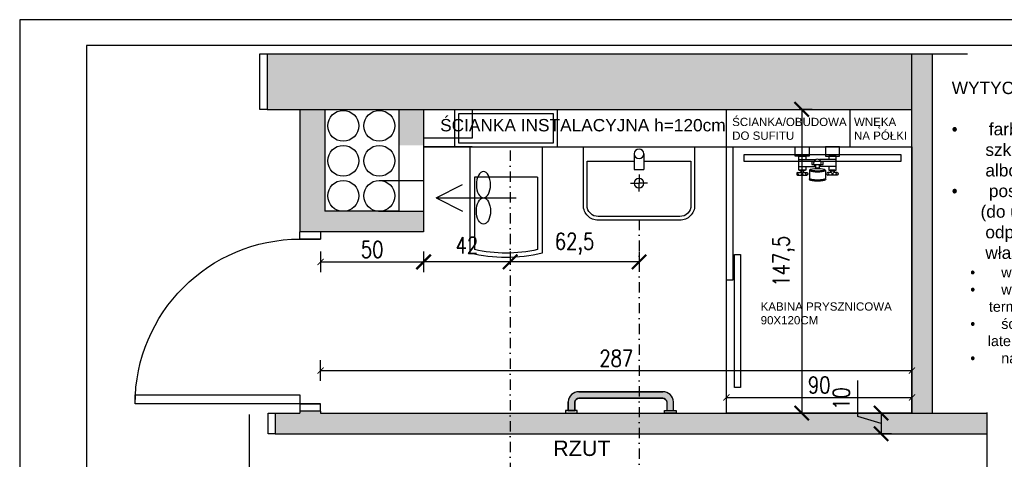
# Model space of a CAD drawing. Header units: millimetres. Extents: x 163776 to 165488, y 6605 to 7199.
# Tile 2 of 7: x 163776 to 164253, y 6985 to 7199. Entities that reach past the tile are written whole.
import ezdxf

# ---------------------------------------------------------------- set-up
doc = ezdxf.new("R2010")
doc.units = ezdxf.units.MM
doc.header["$LTSCALE"] = 50
doc.linetypes.add('DASHDOT', pattern=[1, 0.5, -0.25, 0, -0.25])
for name, color, linetype in [('A_C.O.', 230, 'Continuous'), ('A_inwentaryzacja', 8, 'Continuous'), ('A_INWENTARYZACJA_KRESKI', 8, 'Continuous'), ('A_nowe_1', 1, 'Continuous'), ('A_OPIS', 7, 'Continuous'), ('A_OPIS_ZMIANY', 2, 'Continuous'), ('A_SANIT', 170, 'Continuous'), ('A_WYMIARY', 143, 'Continuous'), ('A_ZMIANY', 1, 'Continuous'), ('A_ZMIANY_WYMIARY', 143, 'Continuous')]:
    doc.layers.add(name, color=color, linetype=linetype)
doc.styles.add('ARIAL', font='arial.ttf')
doc.styles.add('ROMANS', font='romans.shx', dxfattribs={"width": 0.8, "height": 8})
doc.dimstyles.new('Emma20', dxfattribs={"dimtxt": 8, "dimasz": 3, "dimexe": 5, "dimexo": 5, "dimgap": 2, "dimtad": 1, "dimdec": 1, "dimdsep": 46, "dimtxsty": 'ROMANS', "dimblk1": 'ARCHTICK', "dimblk2": 'ARCHTICK', "dimsah": 1, "dimcen": 0.1, "dimclrd": 1, "dimclre": 1, "dimclrt": 7, "dimadec": 0, "dimazin": 0, "dimtfac": 1, "dimtdec": 1, "dimtofl": 0, "dimtmove": 1, "dimatfit": 3, "dimldrblk": 'ARCHTICK', "dimfxl": 5, "dimfxlon": 1, "dimtolj": 1, "dimtzin": 0, "dimarcsym": 0})
doc.dimstyles.new('Kopia AGA1', dxfattribs={"dimtxt": 15, "dimasz": 7, "dimexe": 1.25, "dimexo": 0.625, "dimgap": 4, "dimtad": 1, "dimdec": 1, "dimtxsty": 'ROMANS', "dimblk": 'ARCHTICK', "dimcen": 20, "dimclrd": 256, "dimclrt": 7, "dimadec": 0, "dimazin": 0, "dimtfac": 1, "dimtdec": 1, "dimtmove": 1, "dimatfit": 3, "dimfxl": 5, "dimfxlon": 1, "dimarcsym": 0})

# ---------------------------------------------------------------- blocks, each defined once
blk = doc.blocks.new('*U9')
for p, q in [((0, 0), (0, -100)), ((-800, 0), (-800, -100))]:
    blk.add_line(p, q)
blk.add_lwpolyline([(0, 0), (0, 800), (-43.75, 800), (-43.75, 0)], close=True)
blk.add_arc((0, 0), 800, 90, 180)
blk = doc.blocks.new('strzałka')
for q in [(-15.73, -8.93), (-41.84, -15.39), (-15.73, -21.86)]:
    blk.add_line((-3.04, -15.39), q)
blk = doc.blocks.new('_ArchTick')
at = {"color": 0, "linetype": 'ByBlock', "const_width": 0.15}
blk.add_lwpolyline([(-0.5, -0.5), (0.5, 0.5)], dxfattribs=at)
blk = doc.blocks.new('*D10')
at = {"layer": 'A_WYMIARY', "color": 0, "lineweight": -2, "ltscale": 3, "transparency": 16777216}
for p, q in [((164160.17, 7155.27), (164153.92, 7155.27)), ((164160.17, 7007.77), (164153.92, 7007.77))]:
    blk.add_line(p, q, dxfattribs=at)
at = {"layer": 'A_WYMIARY', "lineweight": -2, "ltscale": 3, "transparency": 16777216}
blk.add_line((164155.17, 7155.27), (164155.17, 7007.77), dxfattribs=at)
at = {"layer": 'Defpoints', "color": 0, "ltscale": 3, "transparency": 16777216}
for p in [(164208.69, 7155.27), (164155.17, 7007.77), (164245.09, 7007.77)]:
    blk.add_point(p, dxfattribs=at)
at = {"layer": 'A_WYMIARY', "lineweight": -2, "ltscale": 3, "transparency": 16777216, "xscale": 7, "yscale": 7, "zscale": 7}
for p, rotation in [((164155.17, 7155.27), 90), ((164155.17, 7007.77), 270)]:
    blk.add_blockref('_ArchTick', p, dxfattribs=dict(at, rotation=rotation))
at = {"layer": 'A_WYMIARY', "color": 7, "ltscale": 3, "transparency": 16777216, "insert": (164146.41, 7081.52), "char_height": 8, "attachment_point": 5, "rotation": 90, "style": 'ROMANS'}
blk.add_mtext('147,5', dxfattribs=at)
blk = doc.blocks.new('*D11')
at = {"layer": 'A_WYMIARY', "lineweight": -2, "ltscale": 3, "transparency": 16777216}
for p, q in [((164182.44, 7006.14), (164182.44, 7023.59)), ((164193.69, 7002.77), (164182.44, 7006.14)), ((164193.69, 7007.77), (164193.69, 6997.77))]:
    blk.add_line(p, q, dxfattribs=at)
at = {"layer": 'A_WYMIARY', "color": 0, "lineweight": -2, "ltscale": 3, "transparency": 16777216}
for p, q in [((164198.69, 7007.77), (164192.44, 7007.77)), ((164198.69, 6997.77), (164192.44, 6997.77))]:
    blk.add_line(p, q, dxfattribs=at)
at = {"layer": 'Defpoints', "color": 0, "ltscale": 3, "transparency": 16777216}
for p in [(164245.09, 7007.77), (164193.69, 6997.77), (164245.09, 6997.77)]:
    blk.add_point(p, dxfattribs=at)
at = {"layer": 'A_WYMIARY', "lineweight": -2, "ltscale": 3, "transparency": 16777216, "xscale": 7, "yscale": 7, "zscale": 7}
for p, rotation in [((164193.69, 7007.77), 90), ((164193.69, 6997.77), 270)]:
    blk.add_blockref('_ArchTick', p, dxfattribs=dict(at, rotation=rotation))
at = {"layer": 'A_WYMIARY', "color": 7, "ltscale": 3, "transparency": 16777216, "insert": (164174.44, 7014.87), "char_height": 8, "attachment_point": 5, "rotation": 90, "style": 'ROMANS'}
blk.add_mtext('10', dxfattribs=at)
blk = doc.blocks.new('WC_STELAŻ')
at = {"ltscale": 2}
for p, q in [((18, 42.54), (69.59, 42.54)), ((18, 42.54), (18, 7.46)), ((32.68, 40.33), (67.84, 40.33)), ((32.68, 9.67), (32.68, 40.33)), ((32.68, 9.67), (67.84, 9.67)), ((18, 7.46), (69.59, 7.46))]:
    blk.add_line(p, q, dxfattribs=at)
for points in [[(18, 50), (18, 0), (0, 0), (0, 50)], [(16, 48), (16, 2), (2, 2), (2, 48)]]:
    blk.add_lwpolyline(points, close=True)
for centre, radius, start, end in [((-1.47, 25), 70.99, 347.5297, 12.4703), ((-1.38, 25), 73.1, 346.1204, 13.8796)]:
    blk.add_arc(centre, radius, start, end, dxfattribs=at)
blk = doc.blocks.new('UMYW_TRAFIC')
at = {"ltscale": 2}
for p, q in [((3.72, 32.59), (12.12, 32.59)), ((12.12, 32.59), (12.12, 27.41)), ((19.53, 34.59), (19.53, 30)), ((3.72, 27.41), (12.12, 27.41)), ((14.94, 30), (19.53, 30)), ((19.53, 25.41), (19.53, 30)), ((24.12, 30), (19.53, 30))]:
    blk.add_line(p, q, dxfattribs=at)
for points in [[(0, 30), (0, 0), (31.54, 0, 0.414214), (39.54, 8), (39.54, 52, 0.414214), (31.54, 60), (0, 60), (0, 30)], [(7.68, 27.41), (7.68, 2), (31.54, 2, 0.414214), (37.54, 8), (37.54, 52, 0.414214), (31.54, 58), (7.68, 58), (7.68, 32.59)]]:
    blk.add_lwpolyline(points, format="xyb", dxfattribs=at)
for centre, radius in [((3.72, 30), 2.59), ((19.53, 30), 2.6)]:
    blk.add_circle(centre, radius, dxfattribs=at)
blk = doc.blocks.new('*D12')
at = {"layer": 'A_ZMIANY_WYMIARY', "color": 0, "lineweight": -2, "ltscale": 3, "transparency": 16777216}
for p, q in [((164013.69, 7086.21), (164013.69, 7079.96)), ((164076.22, 7086.21), (164076.22, 7079.96))]:
    blk.add_line(p, q, dxfattribs=at)
at = {"layer": 'A_ZMIANY_WYMIARY', "lineweight": -2, "ltscale": 3, "transparency": 16777216}
blk.add_line((164076.22, 7081.21), (164013.69, 7081.21), dxfattribs=at)
at = {"layer": 'Defpoints', "color": 0, "ltscale": 3, "transparency": 16777216}
for p in [(164013.69, 7108.79), (164076.22, 7105.89), (164013.69, 7081.21)]:
    blk.add_point(p, dxfattribs=at)
at = {"layer": 'A_ZMIANY_WYMIARY', "lineweight": -2, "ltscale": 3, "transparency": 16777216, "xscale": 7, "yscale": 7, "zscale": 7, "rotation": 180}
blk.add_blockref('_ArchTick', (164013.69, 7081.21), dxfattribs=at)
at = {"layer": 'A_ZMIANY_WYMIARY', "lineweight": -2, "ltscale": 3, "transparency": 16777216, "xscale": 7, "yscale": 7, "zscale": 7}
blk.add_blockref('_ArchTick', (164076.22, 7081.21), dxfattribs=at)
at = {"layer": 'A_ZMIANY_WYMIARY', "color": 7, "ltscale": 3, "transparency": 16777216, "insert": (164044.95, 7089.97), "char_height": 8, "attachment_point": 5, "style": 'ROMANS'}
blk.add_mtext('62,5', dxfattribs=at)
blk = doc.blocks.new('*D13')
at = {"layer": 'A_ZMIANY_WYMIARY', "color": 0, "lineweight": -2, "ltscale": 3, "transparency": 16777216}
for p, q in [((164013.69, 7086.21), (164013.69, 7079.96)), ((163971.69, 7081.59), (163971.69, 7079.96))]:
    blk.add_line(p, q, dxfattribs=at)
at = {"layer": 'A_ZMIANY_WYMIARY', "lineweight": -2, "ltscale": 3, "transparency": 16777216}
blk.add_line((164013.69, 7081.21), (163971.69, 7081.21), dxfattribs=at)
at = {"layer": 'Defpoints', "color": 0, "ltscale": 3, "transparency": 16777216}
for p in [(164013.69, 7108.79), (163971.69, 7082.22), (163971.69, 7081.21)]:
    blk.add_point(p, dxfattribs=at)
at = {"layer": 'A_ZMIANY_WYMIARY', "lineweight": -2, "ltscale": 3, "transparency": 16777216, "xscale": 7, "yscale": 7, "zscale": 7, "rotation": 180}
blk.add_blockref('_ArchTick', (163971.69, 7081.21), dxfattribs=at)
at = {"layer": 'A_ZMIANY_WYMIARY', "lineweight": -2, "ltscale": 3, "transparency": 16777216, "xscale": 7, "yscale": 7, "zscale": 7}
blk.add_blockref('_ArchTick', (164013.69, 7081.21), dxfattribs=at)
at = {"layer": 'A_ZMIANY_WYMIARY', "color": 7, "ltscale": 3, "transparency": 16777216, "insert": (163992.69, 7089.21), "char_height": 8, "attachment_point": 5, "style": 'ROMANS'}
blk.add_mtext('42', dxfattribs=at)
blk = doc.blocks.new('strzałkaWO')
for q in [(-15.73, -8.93), (-41.84, -15.39), (-15.73, -21.86)]:
    blk.add_line((-3.04, -15.39), q)
blk.add_ellipse((-25.97, -9.01), major_axis=(0, -6.38), ratio=0.537177)
at = {"extrusion": (0, 0, -1)}
blk.add_ellipse((-25.97, -21.78), major_axis=(0, 6.38), ratio=0.537177, dxfattribs=at)
blk = doc.blocks.new('bateria_TERMOSTATYCZNA')
for p, q in [((6.12, 19.82), (6.12, 11.74)), ((9.54, 19.82), (9.54, 11.74)), ((12.39, 20.35), (12.39, 18.74)), ((13.66, 20.35), (13.66, 15.85)), ((10.95, 14.26), (11.26, 14.66)), ((11.39, 14.74), (15.24, 14.74)), ((12.39, 18.74), (13.66, 17.47)), ((13.66, 18.74), (12.39, 17.47)), ((12.39, 17.47), (12.39, 15.85)), ((15.24, 14.74), (15.54, 14.94)), ((15.63, 14.91), (15.9, 14.71)), ((6.12, 1.71), (6.12, 9.8)), ((10.52, 11.81), (8.49, 11.81)), ((8.49, 9.85), (10.52, 9.85)), ((9.54, 1.71), (9.54, 9.8)), ((10.95, 7.39), (11.26, 6.99)), ((11.39, 6.92), (15.24, 6.92)), ((12.39, 4.07), (12.39, 5.68)), ((13.66, 1.18), (13.66, 5.68)), ((15.24, 6.92), (15.54, 6.72)), ((15.63, 6.75), (15.9, 6.94)), ((13.66, 2.8), (12.39, 4.07)), ((12.39, 2.8), (13.66, 4.07)), ((12.39, 1.18), (12.39, 2.8))]:
    blk.add_line(p, q)
at = {"lineweight": 0}
for p, q in [((11.54, 18.74), (12.39, 18.74)), ((12.39, 17.47), (11.54, 17.47)), ((12.39, 4.07), (11.54, 4.07)), ((11.54, 2.8), (12.39, 2.8))]:
    blk.add_line(p, q, dxfattribs=at)
for points in [[(0, 14.67), (4.4, 14.67), (4.4, 21.53), (0, 21.53)], [(11.26, 16.97), (11.54, 16.97), (11.54, 19.24), (11.26, 19.24)], [(7.02, 8.04), (8.49, 8.04), (8.49, 13.62), (7.02, 13.62)], [(0, 6.86), (4.4, 6.86), (4.4, 0), (0, 0)], [(11.26, 4.57), (11.54, 4.57), (11.54, 2.3), (11.26, 2.3)]]:
    blk.add_lwpolyline(points, close=True)
for points in [[(9.54, 16.4), (11.26, 16.4), (11.26, 19.82), (4.4, 19.82), (4.4, 16.4), (6.12, 16.4)], [(9.54, 5.14), (11.26, 5.14), (11.26, 1.71), (4.4, 1.71), (4.4, 5.14), (6.12, 5.14)]]:
    blk.add_lwpolyline(points)
for centre, start, end in [((7.83, 10.77), 31.3748, 328.6252), ((12.1, 10.82), 149.0513, 210.994)]:
    blk.add_arc(centre, 1.86, start, end)
for centre, major_axis, ratio in [((13.02, 20.35), (-0.635, 0), 0.719101), ((11.1, 10.83), (0, 3.54), 0.173354), ((13.02, 5.68), (-0.635, 0), 0.719101)]:
    blk.add_ellipse(centre, major_axis=major_axis, ratio=ratio)
for centre, major_axis, ratio, start_param, end_param in [((11.39, 10.83), (0, 3.91), 0.173372, 2.893815, 6.530963), ((15.24, 10.83), (0, 3.91), 0.173686, 3.141593, 6.283185), ((15.54, 10.83), (0, 4.11), 0.173567, 3.141593, 6.283185), ((15.83, 10.83), (0, 3.91), 0.173684, 3.248356, 6.176422)]:
    blk.add_ellipse(centre, major_axis=major_axis, ratio=ratio, start_param=start_param, end_param=end_param)
at = {"extrusion": (0, 0, -1)}
for centre in [(13.02, 15.85), (13.02, 1.18)]:
    blk.add_ellipse(centre, major_axis=(-0.635, 0), ratio=0.719101, dxfattribs=at)
blk = doc.blocks.new('*D52')
at = {"layer": 'A_ZMIANY_WYMIARY', "color": 1, "lineweight": -2, "ltscale": 0.5, "transparency": 16777216}
for p, q in [((163921.69, 7086.21), (163921.69, 7076.21)), ((163971.69, 7086.21), (163971.69, 7076.21)), ((163921.69, 7081.21), (163971.69, 7081.21))]:
    blk.add_line(p, q, dxfattribs=at)
at = {"layer": 'Defpoints', "color": 0, "ltscale": 0.5, "transparency": 16777216}
for p in [(163921.69, 7095.77), (163971.69, 7095.77), (163971.69, 7081.21)]:
    blk.add_point(p, dxfattribs=at)
at = {"layer": 'A_ZMIANY_WYMIARY', "color": 1, "lineweight": -2, "ltscale": 0.5, "transparency": 16777216, "xscale": 3, "yscale": 3, "zscale": 3, "rotation": 180}
blk.add_blockref('_ArchTick', (163921.69, 7081.21), dxfattribs=at)
at = {"layer": 'A_ZMIANY_WYMIARY', "color": 1, "lineweight": -2, "ltscale": 0.5, "transparency": 16777216, "xscale": 3, "yscale": 3, "zscale": 3}
blk.add_blockref('_ArchTick', (163971.69, 7081.21), dxfattribs=at)
at = {"layer": 'A_ZMIANY_WYMIARY', "color": 7, "ltscale": 0.5, "transparency": 16777216, "insert": (163946.69, 7087.21), "char_height": 8, "attachment_point": 5, "style": 'ROMANS'}
blk.add_mtext('\\A1;50', dxfattribs=at)
blk = doc.blocks.new('*D53')
at = {"layer": 'A_ZMIANY_WYMIARY', "color": 1, "lineweight": -2, "ltscale": 0.5, "transparency": 16777216}
for p, q in [((163921.69, 7023.42), (163921.69, 7033.42)), ((164208.69, 7023.42), (164208.69, 7033.42)), ((163921.69, 7028.42), (164208.69, 7028.42))]:
    blk.add_line(p, q, dxfattribs=at)
at = {"layer": 'Defpoints', "color": 0, "ltscale": 0.5, "transparency": 16777216}
for p in [(164208.69, 7028.42), (163921.69, 7007.77), (164208.69, 7007.77)]:
    blk.add_point(p, dxfattribs=at)
at = {"layer": 'A_ZMIANY_WYMIARY', "color": 1, "lineweight": -2, "ltscale": 0.5, "transparency": 16777216, "xscale": 3, "yscale": 3, "zscale": 3, "rotation": 180}
blk.add_blockref('_ArchTick', (163921.69, 7028.42), dxfattribs=at)
at = {"layer": 'A_ZMIANY_WYMIARY', "color": 1, "lineweight": -2, "ltscale": 0.5, "transparency": 16777216, "xscale": 3, "yscale": 3, "zscale": 3}
blk.add_blockref('_ArchTick', (164208.69, 7028.42), dxfattribs=at)
at = {"layer": 'A_ZMIANY_WYMIARY', "color": 7, "ltscale": 0.5, "transparency": 16777216, "insert": (164065.19, 7034.42), "char_height": 8, "attachment_point": 5, "style": 'ROMANS'}
blk.add_mtext('\\A1;287', dxfattribs=at)
blk = doc.blocks.new('*D54')
at = {"layer": 'A_ZMIANY_WYMIARY', "color": 1, "lineweight": -2, "ltscale": 0.5, "transparency": 16777216}
for p, q in [((164118.69, 7012.77), (164118.69, 7020.4)), ((164208.69, 7012.77), (164208.69, 7020.4)), ((164118.69, 7015.4), (164208.69, 7015.4))]:
    blk.add_line(p, q, dxfattribs=at)
at = {"layer": 'Defpoints', "color": 0, "ltscale": 0.5, "transparency": 16777216}
for p in [(164208.69, 7015.4), (164118.69, 7007.77), (164208.69, 7007.77)]:
    blk.add_point(p, dxfattribs=at)
at = {"layer": 'A_ZMIANY_WYMIARY', "color": 1, "lineweight": -2, "ltscale": 0.5, "transparency": 16777216, "xscale": 3, "yscale": 3, "zscale": 3, "rotation": 180}
blk.add_blockref('_ArchTick', (164118.69, 7015.4), dxfattribs=at)
at = {"layer": 'A_ZMIANY_WYMIARY', "color": 1, "lineweight": -2, "ltscale": 0.5, "transparency": 16777216, "xscale": 3, "yscale": 3, "zscale": 3}
blk.add_blockref('_ArchTick', (164208.69, 7015.4), dxfattribs=at)
at = {"layer": 'A_ZMIANY_WYMIARY', "color": 7, "ltscale": 0.5, "transparency": 16777216, "insert": (164163.69, 7021.4), "char_height": 8, "attachment_point": 5, "style": 'ROMANS'}
blk.add_mtext('\\A1;90', dxfattribs=at)
blk = doc.blocks.new('hewi4')
at = {"ltscale": 0.1, "transparency": 33554600}
h = blk.add_hatch(color=256, dxfattribs=at)
h.dxf.hatch_style = 1
h.paths.add_polyline_path([(-6.93, 65.5, 0.390638), (-13.02, 58.9), (-13.02, 8.11, 0.390638), (-6.93, 1.5), (-6.93, 1.5), (-1.51, 1.5), (-1.51, 5.5), (-6.73, 5.5, -0.376944), (-9.02, 8.11), (-9.02, 58.9, -0.376944), (-6.73, 61.5), (-1.51, 61.5), (-1.51, 65.5), (-6.93, 65.5)])
h.paths.add_polyline_path([(-1.51, 60), (-1.51, 67.01), (0, 67.01), (0, 60)])
h.paths.add_polyline_path([(-1.51, 7.01), (-1.51, 0), (0, 0), (0, 7.01)])
at = {"linetype": 'Continuous'}
for p, q in [((-1.51, 65.5), (-6.93, 65.5)), ((-6.73, 61.5), (-1.51, 61.5)), ((-13.02, 8.11), (-13.02, 58.9)), ((-9.02, 58.9), (-9.02, 8.11)), ((-1.51, 1.5), (-6.93, 1.5)), ((-6.73, 5.5), (-1.51, 5.5))]:
    blk.add_line(p, q, dxfattribs=at)
for points in [[(-1.51, 60), (-1.51, 67.01), (0, 67.01), (0, 60), (-1.51, 60)], [(-1.51, 7.01), (-1.51, 0), (0, 0), (0, 7.01), (-1.51, 7.01)]]:
    blk.add_lwpolyline(points, close=True, dxfattribs=at)
at = {"ltscale": 0.1, "transparency": 33554600}
for points in [[(-1.51, 60), (-1.51, 67.01), (0, 67.01), (0, 60)], [(-1.51, 7.01), (-1.51, 0), (0, 0), (0, 7.01)]]:
    blk.add_lwpolyline(points, close=True, dxfattribs=at)
blk.add_lwpolyline([(-6.93, 65.5, 0.390638), (-13.02, 58.9), (-13.02, 8.11, 0.390638), (-6.93, 1.5), (-6.93, 1.5), (-1.51, 1.5), (-1.51, 5.5), (-6.73, 5.5, -0.376944), (-9.02, 8.11), (-9.02, 58.9, -0.376944), (-6.73, 61.5), (-1.51, 61.5), (-1.51, 65.5), (-6.93, 65.5)], format="xyb", close=True, dxfattribs=at)
at = {"linetype": 'Continuous'}
for centre, radius, start, end in [((-6.39, 58.9), 6.63, 94.65006, 180.00016), ((-6.39, 58.9), 2.63, 97.38558, 180.00016), ((-6.39, 8.11), 6.63, 179.99984, 265.34994), ((-6.39, 8.11), 2.63, 179.99984, 262.61442)]:
    blk.add_arc(centre, radius, start, end, dxfattribs=at)

msp = doc.modelspace()

# ---------------------------------------------------------------- hatches: boundary and pattern name
at = {"layer": 'A_INWENTARYZACJA_KRESKI', "ltscale": 0.5}
h = msp.add_hatch(color=256, dxfattribs=at)
h.dxf.hatch_style = 1
h.paths.add_polyline_path([(164208.69, 7182.27), (163895.69, 7182.27), (163895.69, 7155.27), (163959.69, 7155.27), (164208.69, 7155.27)])
h.paths.add_polyline_path([(164218.69, 7182.27), (164208.69, 7182.27), (164208.69, 7155.27), (164208.69, 7007.77), (164218.69, 7007.77)])
at = {"layer": 'A_INWENTARYZACJA_KRESKI', "ltscale": 3}
h = msp.add_hatch(color=256, dxfattribs=at)
h.dxf.hatch_style = 1
h.paths.add_polyline_path([(163911.69, 7095.77), (163971.69, 7095.77), (163971.69, 7105.77), (163950.57, 7105.77, -0.025745), (163949.8, 7105.77), (163933.07, 7105.77, -0.025745), (163932.3, 7105.77), (163923.69, 7105.77), (163923.69, 7155.27), (163911.69, 7155.27)])
h = msp.add_hatch(color=256, dxfattribs=at)
h.dxf.hatch_style = 1
h.paths.add_polyline_path([(163959.69, 7137.76), (163971.69, 7137.76), (163971.69, 7155.27), (163959.69, 7155.27)])
h = msp.add_hatch(color=256, dxfattribs=at)
h.dxf.hatch_style = 1
h.paths.add_polyline_path([(163899.69, 6997.77), (164245.09, 6997.77), (164245.09, 7007.77), (163921.69, 7007.77), (163921.69, 7008.77), (163911.69, 7008.77), (163911.69, 7007.77), (163899.69, 7007.77)])

# ---------------------------------------------------------------- linework, layer by layer
at = {"layer": 'A_inwentaryzacja', "ltscale": 3}
for p, q in [((163895.69, 7182.27), (164235.69, 7182.27)), ((163895.69, 7182.27), (163895.69, 7155.27)), ((163895.69, 7155.27), (163911.69, 7155.27)), ((163895.69, 7155.27), (163959.69, 7155.27)), ((163911.69, 7155.27), (163911.69, 7095.77)), ((163923.69, 7155.27), (163923.69, 7105.77)), ((163959.69, 7155.27), (164208.69, 7155.27)), ((163959.69, 7155.27), (163959.69, 7105.77)), ((163971.69, 7155.27), (163971.69, 7095.77)), ((163995.19, 7155.27), (163995.19, 7141.27)), ((163995.19, 7141.27), (163971.69, 7141.27)), ((163950.19, 7120.76), (163971.69, 7120.76)), ((163959.69, 7105.77), (163923.69, 7105.77)), ((163949.8, 7105.77), (163971.69, 7105.77)), ((163971.69, 7095.77), (163911.69, 7095.77)), ((163899.69, 7007.77), (163911.69, 7007.77)), ((163899.69, 7007.77), (163899.69, 6997.77)), ((163911.69, 7008.77), (163911.69, 7007.77)), ((163921.69, 7008.77), (163911.69, 7008.77)), ((163921.69, 7008.77), (163921.69, 7007.77)), ((163921.69, 7007.77), (164245.09, 7007.77)), ((163899.69, 6997.77), (164245.09, 6997.77))]:
    msp.add_line(p, q, dxfattribs=at)
at = {"layer": 'A_inwentaryzacja', "ltscale": 0.5}
for p, q in [((163887.02, 7007.15), (163887.02, 6926.36)), ((164245.09, 7008.07), (164245.09, 6930.51))]:
    msp.add_line(p, q, dxfattribs=at)
at = {"layer": 'A_inwentaryzacja', "ltscale": 3}
for points in [[(163895.69, 7155.27), (163892.19, 7155.27), (163892.19, 7182.27), (163895.69, 7182.27)], [(163921.69, 7095.77), (163921.69, 7092.27), (163911.69, 7092.27), (163911.69, 7095.77)], [(163921.69, 7008.77), (163921.69, 7012.27), (163911.69, 7012.27), (163911.69, 7008.77)], [(163899.69, 6997.77), (163896.19, 6997.77), (163896.19, 7007.77), (163899.69, 7007.77)]]:
    msp.add_lwpolyline(points, dxfattribs=at)
for centre in [(163932.69, 7147.26), (163950.19, 7147.26), (163932.69, 7130.26), (163950.19, 7130.26), (163932.69, 7113.26), (163950.19, 7113.26)]:
    msp.add_circle(centre, 7.5, dxfattribs=at)
at = {"layer": 'A_INWENTARYZACJA_KRESKI', "ltscale": 0.5}
for p, q in [((164208.69, 7155.27), (164208.69, 7182.27)), ((164218.69, 7007.77), (164218.69, 7182.27)), ((164208.69, 7007.77), (164208.69, 7155.27))]:
    msp.add_line(p, q, dxfattribs=at)
at = {"layer": 'A_nowe_1', "linetype": 'DASHDOT', "ltscale": 0.2}
for p, q in [((164013.69, 7135.22), (164013.69, 6691.86)), ((164076.22, 7101.64), (164076.22, 6691.86))]:
    msp.add_line(p, q, dxfattribs=at)
at = {"layer": 'A_nowe_1', "ltscale": 0.5}
for points in [[(164118.69, 7137.01), (164121.69, 7137.01), (164121.69, 7072.39), (164118.69, 7072.39)], [(164122.54, 7084.83), (164125.54, 7084.83), (164125.54, 7020.2), (164122.54, 7020.2)]]:
    msp.add_lwpolyline(points, close=True, dxfattribs=at)
msp.add_lwpolyline([(164208.69, 7137.01), (164208.69, 7007.77), (164118.69, 7007.77), (164118.69, 7137.01), (164208.69, 7137.01)], dxfattribs=at)
at = {"layer": 'A_OPIS', "ltscale": 0.5}
msp.add_lwpolyline([(163775.67, 7198.8), (163775.67, 6604.8), (164615.67, 6604.8), (164615.67, 7198.8), (163775.67, 7198.8)], dxfattribs=at)
msp.add_lwpolyline([(163808.17, 7186.3), (163808.17, 6617.3), (164603.17, 6617.3), (164603.17, 7186.3)], close=True, dxfattribs=at)
at = {"layer": 'A_SANIT'}
msp.add_lwpolyline([(164127.25, 7133.4), (164203.26, 7133.4), (164203.26, 7129.92), (164127.25, 7129.92)], close=True, dxfattribs=at)
at = {"layer": 'A_ZMIANY', "ltscale": 3}
for p, q in [((164118.69, 7137.01), (164118.69, 7155.27)), ((164178.69, 7137.01), (164178.69, 7155.27))]:
    msp.add_line(p, q, dxfattribs=at)
for points in [[(163971.69, 7137.01), (164208.69, 7137.01)], [(163995.19, 7137.01), (163971.69, 7137.01)]]:
    msp.add_lwpolyline(points, dxfattribs=at)

# ---------------------------------------------------------------- block references
at = {"layer": 'A_C.O.', "ltscale": 0.1, "transparency": 33554600, "xscale": 0.8, "yscale": 0.8, "zscale": 0.8, "rotation": 269.9999999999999}
msp.add_blockref('hewi4', (164040.6, 7007.77), dxfattribs=at)
at = {"layer": 'A_inwentaryzacja', "ltscale": 3, "xscale": -1}
msp.add_blockref('strzałka', (163974.77, 7127.66), dxfattribs=at)
at = {"layer": 'A_SANIT', "xscale": -1, "rotation": 90}
msp.add_blockref('WC_STELAŻ', (164036.68, 7155.01), dxfattribs=at)
at = {"layer": 'A_SANIT', "xscale": -0.9, "yscale": 0.9, "zscale": 0.9, "rotation": 90}
msp.add_blockref('UMYW_TRAFIC', (164103.22, 7137.01), dxfattribs=at)
at = {"layer": 'A_SANIT', "rotation": 270}
msp.add_blockref('bateria_TERMOSTATYCZNA', (164152.01, 7137.01), dxfattribs=at)
at = {"layer": 'A_ZMIANY', "ltscale": 3, "rotation": 180}
msp.add_blockref('strzałkaWO', (163974.77, 7096.87), dxfattribs=at)
at = {"layer": 'A_ZMIANY', "ltscale": 3, "xscale": -0.1, "yscale": 0.1, "zscale": 0.1, "rotation": 90}
msp.add_blockref('*U9', (163911.69, 7012.27), dxfattribs=at)

# ---------------------------------------------------------------- texts
at = {"layer": 'A_OPIS', "attachment_point": 1, "style": 'ARIAL'}
for s, insert, char_height, width in [('WYTYCZNE:\\P\\P\\pxi-3,l3,t3;{\\fSymbol|b0|i0|c2|p18;·^I}farby do wymalowań wewnętrznych – farby nie mogą wydzielać podczas schnięcia \\P\\pi0,l0,tz;       szkodliwych związków; powinny być rekomendowane przez Państwowy Zakład Higieny \\P       albo przez Polskie Towarzystwo Alergologiczne; \\P\\pi-3,l3,t3;{\\fSymbol|b0|i0|c2|p18;·^I}posadzki – gres antypoślizgowy 30x30cm w jasnych pastelowych kolorach \\P\\pi0,l0,tz;      (do uzgodnienia z Inwestorem); nasiąkliwość <0,5%; ścieralność wgłębna max.175mm³; \\P       odporność na plamienie - min. Klasa 4; twardość płytek wg skali Mosha – min. klasy 7; \\P       właściwości antypoślizgowe: R9, R10, R11,Klasa A, B. {\\fLiberation Serif|b0|i0|c238|p18;\\P\\pi-1.5,l3,sa0.41667;\\fSymbol|b0|i0|c2|p18;\\H0.83333x;\uf0b7^I\\fArial|b0|i0|c128|p34;wykona\\fArial|b0|i0|c238|p34;ć ś\\fArial|b0|i0|c128|p34;ciank\\fArial|b0|i0|c238|p34;ę \\fArial|b0|i0|c128|p34;instalacyjn\\fArial|b0|i0|c238|p34;ą \\fArial|b0|i0|c128|p34;zgodnie z rysunkiem\\fArial|b0|i0|c238|p34;;\\P\\fSymbol|b0|i0|c2|p18;\uf0b7^I\\fArial|b0|i0|c128|p34;wyposa\\fArial|b0|i0|c238|p34;ż\\fArial|b0|i0|c128|p34;y\\fArial|b0|i0|c238|p34;ć \\fArial|b0|i0|c128|p34;w misk\\fArial|b0|i0|c238|p34;ę \\fArial|b0|i0|c128|p34;ust\\fArial|b0|i0|c238|p34;ę\\fArial|b0|i0|c128|p34;pow\\fArial|b0|i0|c238|p34;ą \\fArial|b0|i0|c128|p34;wisz\\fArial|b0|i0|c238|p34;ą\\fArial|b0|i0|c128|p34;c\\fArial|b0|i0|c238|p34;ą\\fArial|b0|i0|c128|p34;, umywalk\\fArial|b0|i0|c238|p34;ę 55cm \\fArial|b0|i0|c128|p34;na szafce oraz kabin\\fArial|b0|i0|c238|p34;ę \\fArial|b0|i0|c128|p34;natryskow\\fArial|b0|i0|c238|p34;ą \\fArial|b0|i0|c128|p34;90x120cm z bateri\\fArial|b0|i0|c238|p34;ą \\fArial|b0|i0|c128|p34;termostatyczn\\fArial|b0|i0|c238|p34;ą\\fArial|b0|i0|c128|p34;; \\fLiberation Serif|b0|i0|c238|p18;\\H1.2x;\\P\\fSymbol|b0|i0|c2|p18;\\H0.83333x;\uf0b7^I\\fArial|b0|i0|c238|p34;ś\\fArial|b0|i0|c128|p34;ciany do wysoko\\fArial|b0|i0|c238|p34;ś\\fArial|b0|i0|c128|p34;ci ok.210cm wyko\\fArial|b0|i0|c238|p34;ń\\fArial|b0|i0|c128|p34;czy\\fArial|b0|i0|c238|p34;ć \\fArial|b0|i0|c128|p34;p\\fArial|b0|i0|c238|p34;ł\\fArial|b0|i0|c128|p34;ytkami 30x30 (lub 30x60), powy\\fArial|b0|i0|c238|p34;ż\\fArial|b0|i0|c128|p34;ej malowa\\fArial|b0|i0|c238|p34;ć \\fArial|b0|i0|c128|p34;farbami \\fArial|b0|i0|c238|p34;\\P\\pi0,l0,s*;         \\fArial|b0|i0|c128|p34;lateksowymi w kolorze bia\\fArial|b0|i0|c238|p34;ł\\fArial|b0|i0|c128|p34;ym; sufit – farb\\fArial|b0|i0|c238|p34;ą \\fArial|b0|i0|c128|p34;akrylow\\fArial|b0|i0|c238|p34;ą\\fArial|b0|i0|c128|p34;;\\fLiberation Serif|b0|i0|c238|p18;\\H1.2x;\\P\\pi-1.5,l3,sa0.41667;\\fSymbol|b0|i0|c2|p18;\\H0.83333x;\uf0b7^I\\fArial|b0|i0|c128|p34;nad umywalk\\fArial|b0|i0|c238|p34;ą \\fArial|b0|i0|c128|p34;lustro wklejane; }', (164227.99, 7168.68), 6, 390.3775), (' RZUT', (164031.61, 6994.48), 7.5, 873.0508)]:
    msp.add_mtext(s, dxfattribs=dict(at, insert=insert, char_height=char_height, width=width))
at = {"layer": 'A_OPIS_ZMIANY', "ltscale": 3, "attachment_point": 1, "style": 'ARIAL'}
for s, insert, char_height in [('ŚCIANKA INSTALACYJNA h=120cm', (163979.7, 7150.58), 6), ('ŚCIANKA/OBUDOWA\\PDO SUFITU', (164121.43, 7151.16), 4), ('WNĘKA \\PNA PÓŁKI', (164180.55, 7151.16), 4), ('KABINA PRYSZNICOWA \\P90X120CM', (164135.25, 7061.54), 4)]:
    msp.add_mtext_dynamic_manual_height_columns(s, width=152.9303, gutter_width=75, heights=[0], dxfattribs=dict(at, insert=insert, char_height=char_height))

# ---------------------------------------------------------------- dimensions: what is measured, and where the dimension line sits
at = {"layer": 'A_WYMIARY', "ltscale": 3}
for base, p1, p2, picture, middle in [((164155.17, 7007.77), (164208.69, 7155.27), (164245.09, 7007.77), '*D10', (164146.41, 7081.52)), ((164193.69, 6997.77), (164245.09, 7007.77), (164245.09, 6997.77), '*D11', (164174.44, 7010.14))]:
    dim = msp.add_linear_dim(base=base, p1=p1, p2=p2, angle=270, dimstyle='Kopia AGA1', dxfattribs=at)
    dim.commit()
    dim.dimension.update_dxf_attribs({"geometry": picture, "text_midpoint": middle})
at = {"layer": 'A_ZMIANY_WYMIARY', "ltscale": 3}
for base, p1, p2, picture, middle in [((163971.69, 7081.21), (164013.69, 7108.79), (163971.69, 7082.22), '*D13', (163992.69, 7089.21)), ((164013.69, 7081.21), (164076.22, 7105.89), (164013.69, 7108.79), '*D12', (164044.95, 7089.97))]:
    dim = msp.add_linear_dim(base=base, p1=p1, p2=p2, angle=180, dimstyle='Kopia AGA1', dxfattribs=at)
    dim.commit()
    dim.dimension.update_dxf_attribs({"geometry": picture, "text_midpoint": middle})
at = {"layer": 'A_ZMIANY_WYMIARY', "ltscale": 0.5}
for base, p1, p2, picture, middle in [((163971.69, 7081.21), (163921.69, 7095.77), (163971.69, 7095.77), '*D52', (163946.69, 7087.21)), ((164208.69, 7028.42), (163921.69, 7007.77), (164208.69, 7007.77), '*D53', (164065.19, 7034.42)), ((164208.69, 7015.4), (164118.69, 7007.77), (164208.69, 7007.77), '*D54', (164163.69, 7021.4))]:
    dim = msp.add_linear_dim(base=base, p1=p1, p2=p2, dimstyle='Emma20', dxfattribs=at)
    dim.commit()
    dim.dimension.update_dxf_attribs({"geometry": picture, "text_midpoint": middle})

doc.saveas('drawing.dxf')
